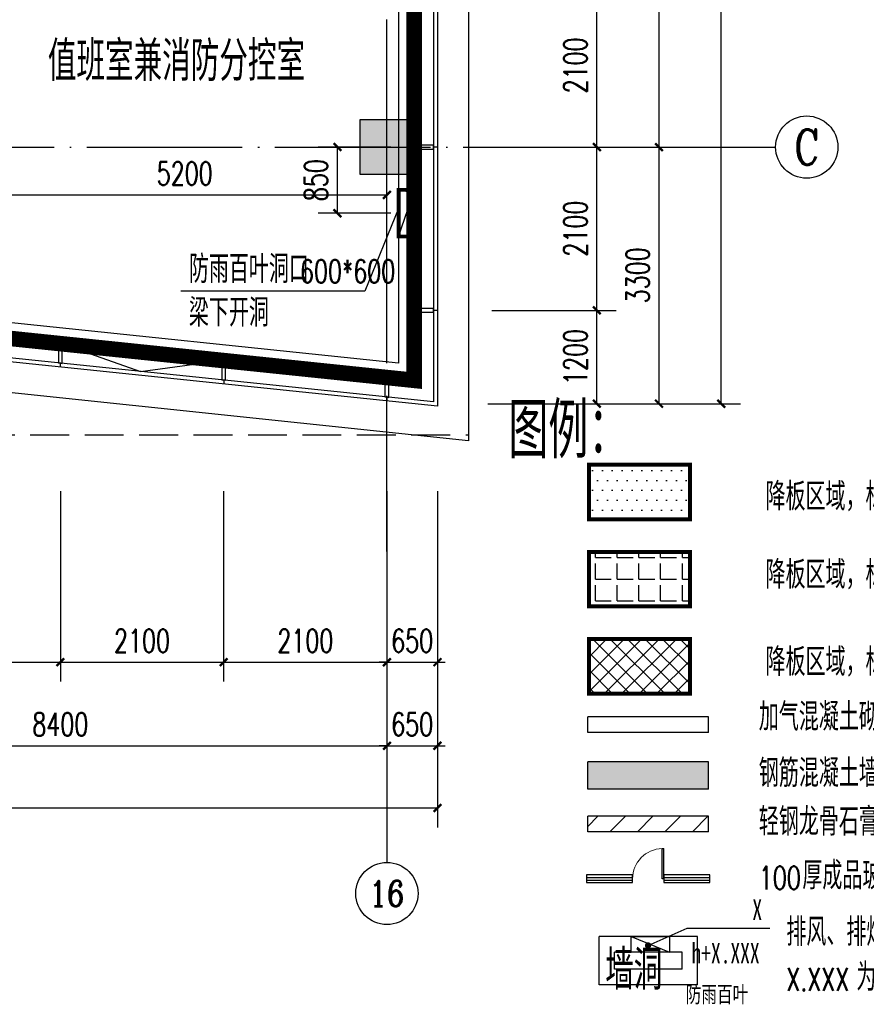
# Model space of a CAD drawing. Extents: x 797781 to 1255204, y 21234 to 1024248.
# Tile 169 of 256: x 984185 to 995074, y 170554 to 183218. Entities that reach past the tile are written whole.
import ezdxf
from ezdxf.enums import TextEntityAlignment as Align

# ---------------------------------------------------------------- set-up
doc = ezdxf.new("R2010")
doc.units = 0
doc.header["$LTSCALE"] = 1000
doc.header["$MEASUREMENT"] = 0
for name, pattern in [('230303生产综合楼-平面图_t8$0$DASH', [0.35, 0.25, -0.1]), ('230303生产综合楼-平面图_t8$0$DOTE', [2.42, 2, -0.2, 0.02, -0.2]), ('__DASH', [0.35, 0.25, -0.1])]:
    doc.linetypes.add(name, pattern=pattern)
for name, color, linetype in [('230303生产综合楼-平面图_t8$0$3T_WOOD', 21, 'Continuous'), ('230303生产综合楼-平面图_t8$0$AXIS', 3, 'Continuous'), ('230303生产综合楼-平面图_t8$0$AXIS_TEXT', 7, 'Continuous'), ('230303生产综合楼-平面图_t8$0$COLUMN', 40, 'Continuous'), ('230303生产综合楼-平面图_t8$0$CURTWALL', 4, 'Continuous'), ('230303生产综合楼-平面图_t8$0$DIM_LEAD', 3, 'Continuous'), ('230303生产综合楼-平面图_t8$0$DOTE', 1, '230303生产综合楼-平面图_t8$0$DOTE'), ('230303生产综合楼-平面图_t8$0$PUB_DIM', 3, 'Continuous'), ('230303生产综合楼-平面图_t8$0$PUB_HATCH', 8, 'Continuous'), ('230303生产综合楼-平面图_t8$0$PUB_TEXT', 7, 'Continuous'), ('230303生产综合楼-平面图_t8$0$WALL', 40, 'Continuous'), ('230303生产综合楼-平面图_t8$0$WALL-MOVE', 6, 'Continuous'), ('230303生产综合楼-平面图_t8$0$条件', 7, 'Continuous'), ('230303生产综合楼-平面图_t8$0$轮廓', 2, 'Continuous'), ('230303生产综合楼-平面图_t8$0$通风', 7, 'Continuous'), ('230303生产综合楼-平面图_t8$0$通风条件', 60, 'Continuous'), ('AXIS_TEXT', 7, 'Continuous'), ('CURTWALL', 4, 'Continuous'), ('PUB_HATCH', 8, 'Continuous'), ('WINDOW', 4, 'Continuous')]:
    doc.layers.add(name, color=color, linetype=linetype)
doc.styles.add('230303生产综合楼-平面图_t8$0$_TCH_AXIS', font='COMPLEX', dxfattribs={"bigfont": 'GBCBIG'})
doc.styles.add('230303生产综合楼-平面图_t8$0$_TCH_DIM', font='SIMPLEX', dxfattribs={"bigfont": 'GBCBIG'})
doc.styles.add('230303生产综合楼-平面图_T8$0$_TCH_DIM_T3', font='SIMPLEX', dxfattribs={"width": 0.705882, "bigfont": 'GBCBIG'})
doc.styles.add('230303生产综合楼-平面图_t8$0$黑', font='simhei.ttf', dxfattribs={"width": 0.7, "height": 2.3})
doc.styles.add('COMPLEX', font='COMPLEX')
doc.dimstyles.new('230303生产综合楼-平面图_T8$0$_TCH_ARCH&&100', dxfattribs={"dimtxt": 297.5, "dimasz": 100, "dimexe": 250, "dimexo": 300, "dimgap": 126.25, "dimtad": 1, "dimdec": 0, "dimzin": 0, "dimdsep": 46, "dimtxsty": '230303生产综合楼-平面图_T8$0$_TCH_DIM_T3', "dimblk": '230303生产综合楼-平面图_t8$0$_ArchTick', "dimcen": 0.09, "dimclrt": 7, "dimazin": 2, "dimtfac": 1, "dimtdec": 0, "dimtix": 1, "dimtmove": 2, "dimatfit": 3, "dimfxl": 1, "dimtolj": 1, "dimtzin": 0, "dimarcsym": 0})

# ---------------------------------------------------------------- blocks, each defined once
blk = doc.blocks.new('AQ1')
at = {"color": 6, "linetype": '__DASH', "ltscale": 4, "const_width": 200}
blk.add_lwpolyline([(1185450, 174945), (1185450, 165645), (1179899, 166221)], dxfattribs=at)
blk = doc.blocks.new('230303生产综合楼-平面图_t8$0$_ArchTick')
at = {"color": 0, "linetype": 'ByBlock', "const_width": 0.3}
blk.add_lwpolyline([(-0.5, -0.5), (0.5, 0.5)], dxfattribs=at)
blk = doc.blocks.new('*D6415')
at = {"layer": '230303生产综合楼-平面图_t8$0$PUB_DIM', "color": 0, "lineweight": -2, "transparency": 16777216}
for p, q in [((649964, -12870), (649028, -12870)), ((649278, -13721), (649278, -12870)), ((649964, -13721), (649028, -13721))]:
    blk.add_line(p, q, dxfattribs=at)
at = {"layer": 'Defpoints', "color": 0, "transparency": 16777216}
for p in [(649278, -12870), (650264, -12870), (650264, -13721)]:
    blk.add_point(p, dxfattribs=at)
at = {"layer": '230303生产综合楼-平面图_t8$0$PUB_DIM', "color": 0, "lineweight": -2, "transparency": 16777216, "xscale": 100, "yscale": 100, "zscale": 100}
for p, rotation in [((649278, -12870), 89.99967389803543), ((649278, -13721), 269.9996738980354)]:
    blk.add_blockref('230303生产综合楼-平面图_t8$0$_ArchTick', p, dxfattribs=dict(at, rotation=rotation))
at = {"layer": '230303生产综合楼-平面图_t8$0$PUB_DIM', "color": 7, "transparency": 16777216, "insert": (649003, -13296), "char_height": 297.5, "attachment_point": 5, "rotation": 89.9997, "style": '230303生产综合楼-平面图_T8$0$_TCH_DIM_T3'}
blk.add_mtext('\\A1;850', dxfattribs=at)
blk = doc.blocks.new('$DorLib2D$00000001')
for p, q in [((0.45, 0.975), (0.5, 0.975)), ((0.45, 0), (0.45, 0.975)), ((0.5, 0), (0.5, 0.975)), ((0.5, 0), (0.45, 0))]:
    blk.add_line(p, q)
at = {"lineweight": 13}
blk.add_arc((0.475, 0), 0.975, 91.4693, 180, dxfattribs=at)
blk = doc.blocks.new('230303生产综合楼-平面图_t8$0$TL')
at = {"layer": '230303生产综合楼-平面图_t8$0$PUB_HATCH'}
blk.add_hatch(color=256, dxfattribs=at).paths.add_polyline_path([(982058, -27445), (980506, -27445), (980506, -27795), (982058, -27795)])
h = blk.add_hatch(dxfattribs=at)
h.set_pattern_fill('普通砖', color=256, scale=100, style=0)
h.set_pattern_definition([(45, (0, 179.5), (-176.776766, 176.776766), [])])
h.paths.add_polyline_path([(982058, -28145), (980506, -28145), (980506, -28345), (982058, -28345)])
at = {"layer": 'PUB_HATCH'}
h = blk.add_hatch(dxfattribs=at)
h.set_pattern_fill('DOTS', color=256, scale=80)
h.set_pattern_definition([(0, (0, 0), (63.5, 127), [0, -127])])
h.paths.add_polyline_path([(980522, -23624), (981821, -23624), (981821, -24325), (980522, -24325)])
h = blk.add_hatch(dxfattribs=at)
h.set_pattern_fill('ANGLE', color=256, scale=80)
h.set_pattern_definition([(0, (0, 0), (0, 279.4), [203.2, -76.2]), (90, (0, 0), (-279.4, 2e-14), [203.2, -76.2])])
h.paths.add_polyline_path([(980522, -24745), (981821, -24745), (981821, -25446), (980522, -25446)])
h = blk.add_hatch(dxfattribs=at)
h.set_pattern_fill('ANSI37', color=256, scale=100)
h.set_pattern_definition([(45, (0, 944.73), (-112.253202, 112.253202), []), (135, (0, 944.73), (-112.253202, -112.253202), [])])
h.paths.add_polyline_path([(980522, -25866), (981821, -25866), (981821, -26567), (980522, -26567)])
at = {"layer": '230303生产综合楼-平面图_t8$0$DIM_LEAD'}
for p, q in [((981282, -29806), (981784, -29583)), ((981784, -29583), (982848, -29583))]:
    blk.add_line(p, q, dxfattribs=at)
at = {"layer": '230303生产综合楼-平面图_t8$0$DIM_LEAD', "const_width": 40}
blk.add_lwpolyline([(981263, -29814, 1), (981300, -29798, 1)], format="xyb", close=True, dxfattribs=at)
at = {"layer": '230303生产综合楼-平面图_t8$0$PUB_HATCH', "color": 2, "linetype": '230303生产综合楼-平面图_t8$0$DASH', "const_width": 50}
for points in [[(980522, -23624), (981821, -23624), (981821, -24325), (980522, -24325)], [(980522, -24745), (981821, -24745), (981821, -25446), (980522, -25446)], [(980522, -25866), (981821, -25866), (981821, -26567), (980522, -26567)]]:
    blk.add_lwpolyline(points, close=True, dxfattribs=at)
at = {"layer": '230303生产综合楼-平面图_t8$0$WALL'}
for p, q in [((982058, -26867), (980506, -26867)), ((980506, -27067), (980506, -26867)), ((982058, -27067), (982058, -26867)), ((982058, -27067), (980506, -27067)), ((982058, -27445), (980506, -27445)), ((980506, -27795), (980506, -27445)), ((982058, -27795), (982058, -27445)), ((982058, -27795), (980506, -27795)), ((980651, -30313), (980651, -29692)), ((981919, -29692), (980651, -29692)), ((981919, -30313), (981919, -29692)), ((980851, -30113), (980851, -29892)), ((981719, -29892), (980851, -29892)), ((981719, -30113), (981719, -29892)), ((981719, -30113), (980851, -30113)), ((981919, -30313), (980651, -30313))]:
    blk.add_line(p, q, dxfattribs=at)
at = {"layer": '230303生产综合楼-平面图_t8$0$WALL-MOVE'}
for p, q in [((982058, -28145), (980506, -28145)), ((980506, -28345), (980506, -28145)), ((982058, -28345), (982058, -28145)), ((982058, -28345), (980506, -28345))]:
    blk.add_line(p, q, dxfattribs=at)
at = {"layer": '230303生产综合楼-平面图_t8$0$通风条件'}
blk.add_lwpolyline([(981555, -29692), (981555, -29892), (981065, -29892), (981065, -29692)], close=True, dxfattribs=at)
blk.add_lwpolyline([(981065, -29692), (981555, -29892)], dxfattribs=at)
at = {"layer": 'CURTWALL'}
for p, q in [((981083, -28899), (980491, -28899)), ((980491, -28899), (980491, -28999)), ((980491, -28932), (981083, -28932)), ((980491, -28966), (981083, -28966)), ((980491, -28999), (981083, -28999)), ((981083, -28999), (981083, -28899)), ((982074, -28899), (981483, -28899)), ((981483, -28899), (981483, -28999)), ((981483, -28932), (982074, -28932)), ((981483, -28966), (982074, -28966)), ((981483, -28999), (982074, -28999)), ((982074, -28999), (982074, -28899))]:
    blk.add_line(p, q, dxfattribs=at)
at = {"layer": 'WINDOW', "xscale": 400, "yscale": 400, "zscale": 400}
blk.add_blockref('$DorLib2D$00000001', (981283, -28949), dxfattribs=at)
at = {"layer": '230303生产综合楼-平面图_t8$0$PUB_TEXT', "style": '230303生产综合楼-平面图_t8$0$_TCH_DIM'}
for s, height, p in [('图例：', 714.9, (979484, -23541)), ('降板区域，标高为', 357.4, (982792, -24212)), ('降板区域，标高为', 357.4, (982792, -25217)), ('降板区域，标高为', 357.4, (982792, -26339)), ('加气混凝土砌块墙', 357.4, (982706, -27045)), ('钢筋混凝土墙体，定位及尺寸、厚度均详见结构图纸', 357.45, (982706, -27769)), ('轻钢龙骨石膏板内隔墙', 357.4, (982706, -28393)), ('厚成品玻璃隔断墙', 357.4, (983266, -29086)), ('排风、排烟井洞口，除标注外，洞中心均居井道墙中', 357.45, (983060, -29812)), ('墙洞', 510.6, (980730, -30375)), ('为洞底标高，', 357.4, (983960, -30392))]:
    blk.add_text(s, height=height, dxfattribs=at).set_placement(p)
at = {"layer": '230303生产综合楼-平面图_t8$0$PUB_TEXT'}
for s, height, style, width, p in [('100', 297.5, '230303生产综合楼-平面图_t8$0$_TCH_DIM', 0.705882, (982706, -29086)), ('X', 263, '230303生产综合楼-平面图_t8$0$黑', 0.7, (982623, -29478)), ('h+X.XXX', 262.9, '230303生产综合楼-平面图_t8$0$黑', 0.7, (981840, -30038)), ('X.XXX', 297.5, '230303生产综合楼-平面图_t8$0$_TCH_DIM', 0.705882, (983060, -30392)), ('防雨百叶', 210.3, '230303生产综合楼-平面图_t8$0$黑', 0.7, (981766, -30540))]:
    blk.add_text(s, height=height, dxfattribs=dict(at, style=style, width=width)).set_placement(p)
blk = doc.blocks.new('230303生产综合楼-平面图_t8$0$1WZST')
at = {"layer": '230303生产综合楼-平面图_t8$0$3T_WOOD'}
for points in [[(978732, -18571), (978732, -18621), (978982, -18621), (978982, -18571)], [(978732, -20671), (978732, -20721), (978982, -20721), (978982, -20671)], [(974156, -21373), (974206, -21378), (974206, -21127), (974156, -21122)], [(976257, -21591), (976307, -21596), (976307, -21345), (976257, -21340)], [(978357, -21809), (978407, -21815), (978407, -21563), (978357, -21558)]]:
    blk.add_lwpolyline(points, close=True, dxfattribs=at)
for points in [[(979032, -18596), (978982, -18596)], [(979032, -20696), (978982, -20696)], [(974181, -21376), (974181, -21426)], [(976282, -21594), (976282, -21644)], [(978382, -21812), (978382, -21862)]]:
    blk.add_lwpolyline(points, dxfattribs=at)
blk = doc.blocks.new('*D1174')
at = {"layer": '230303生产综合楼-平面图_t8$0$PUB_DIM', "color": 0, "lineweight": -2, "transparency": 16777216}
for p, q in [((983708, 180695), (983708, 181215)), ((988908, 180695), (988908, 181215)), ((983708, 180965), (988908, 180965))]:
    blk.add_line(p, q, dxfattribs=at)
at = {"layer": 'Defpoints', "color": 0, "transparency": 16777216}
for p in [(988908, 180965), (983708, 180395), (988908, 180395)]:
    blk.add_point(p, dxfattribs=at)
at = {"layer": '230303生产综合楼-平面图_t8$0$PUB_DIM', "color": 0, "lineweight": -2, "transparency": 16777216, "xscale": 100, "yscale": 100, "zscale": 100, "rotation": 180}
blk.add_blockref('230303生产综合楼-平面图_t8$0$_ArchTick', (983708, 180965), dxfattribs=at)
at = {"layer": '230303生产综合楼-平面图_t8$0$PUB_DIM', "color": 0, "lineweight": -2, "transparency": 16777216, "xscale": 100, "yscale": 100, "zscale": 100}
blk.add_blockref('230303生产综合楼-平面图_t8$0$_ArchTick', (988908, 180965), dxfattribs=at)
at = {"layer": '230303生产综合楼-平面图_t8$0$PUB_DIM', "color": 7, "transparency": 16777216, "insert": (986308, 181240), "char_height": 297.5, "attachment_point": 5, "style": '230303生产综合楼-平面图_T8$0$_TCH_DIM_T3'}
blk.add_mtext('\\A1;5200', dxfattribs=at)
blk = doc.blocks.new('*D1367')
at = {"layer": '230303生产综合楼-平面图_t8$0$AXIS', "color": 0, "lineweight": -2, "transparency": 16777216}
for p, q in [((990258, 179479), (991858, 179479)), ((991608, 178279), (991608, 179479)), ((990258, 178279), (991858, 178279))]:
    blk.add_line(p, q, dxfattribs=at)
at = {"layer": 'Defpoints', "color": 0, "transparency": 16777216}
for p in [(989958, 179479), (991608, 179479), (989958, 178279)]:
    blk.add_point(p, dxfattribs=at)
at = {"layer": '230303生产综合楼-平面图_t8$0$AXIS', "color": 0, "lineweight": -2, "transparency": 16777216, "xscale": 100, "yscale": 100, "zscale": 100}
for p, rotation in [((991608, 179479), 90), ((991608, 178279), 270)]:
    blk.add_blockref('230303生产综合楼-平面图_t8$0$_ArchTick', p, dxfattribs=dict(at, rotation=rotation))
at = {"layer": '230303生产综合楼-平面图_t8$0$AXIS', "color": 7, "transparency": 16777216, "insert": (991333, 178879), "char_height": 297.5, "attachment_point": 5, "rotation": 90, "style": '230303生产综合楼-平面图_T8$0$_TCH_DIM_T3'}
blk.add_mtext('\\A1;1200', dxfattribs=at)
blk = doc.blocks.new('*D1368')
at = {"layer": '230303生产综合楼-平面图_t8$0$AXIS', "color": 0, "lineweight": -2, "transparency": 16777216}
for p, q in [((990258, 181579), (991858, 181579)), ((991608, 179479), (991608, 181579)), ((990258, 179479), (991858, 179479))]:
    blk.add_line(p, q, dxfattribs=at)
at = {"layer": 'Defpoints', "color": 0, "transparency": 16777216}
for p in [(989958, 181579), (991608, 181579), (989958, 179479)]:
    blk.add_point(p, dxfattribs=at)
at = {"layer": '230303生产综合楼-平面图_t8$0$AXIS', "color": 0, "lineweight": -2, "transparency": 16777216, "xscale": 100, "yscale": 100, "zscale": 100}
for p, rotation in [((991608, 181579), 90), ((991608, 179479), 270)]:
    blk.add_blockref('230303生产综合楼-平面图_t8$0$_ArchTick', p, dxfattribs=dict(at, rotation=rotation))
at = {"layer": '230303生产综合楼-平面图_t8$0$AXIS', "color": 7, "transparency": 16777216, "insert": (991333, 180529), "char_height": 297.5, "attachment_point": 5, "rotation": 90, "style": '230303生产综合楼-平面图_T8$0$_TCH_DIM_T3'}
blk.add_mtext('\\A1;2100', dxfattribs=at)
blk = doc.blocks.new('*D1369')
at = {"layer": '230303生产综合楼-平面图_t8$0$AXIS', "color": 0, "lineweight": -2, "transparency": 16777216}
for p, q in [((990258, 183679), (991858, 183679)), ((991608, 181579), (991608, 183679)), ((990258, 181579), (991858, 181579))]:
    blk.add_line(p, q, dxfattribs=at)
at = {"layer": 'Defpoints', "color": 0, "transparency": 16777216}
for p in [(989958, 183679), (991608, 183679), (989958, 181579)]:
    blk.add_point(p, dxfattribs=at)
at = {"layer": '230303生产综合楼-平面图_t8$0$AXIS', "color": 0, "lineweight": -2, "transparency": 16777216, "xscale": 100, "yscale": 100, "zscale": 100}
for p, rotation in [((991608, 183679), 90), ((991608, 181579), 270)]:
    blk.add_blockref('230303生产综合楼-平面图_t8$0$_ArchTick', p, dxfattribs=dict(at, rotation=rotation))
at = {"layer": '230303生产综合楼-平面图_t8$0$AXIS', "color": 7, "transparency": 16777216, "insert": (991333, 182629), "char_height": 297.5, "attachment_point": 5, "rotation": 90, "style": '230303生产综合楼-平面图_T8$0$_TCH_DIM_T3'}
blk.add_mtext('\\A1;2100', dxfattribs=at)
blk = doc.blocks.new('*D1497')
at = {"layer": '230303生产综合楼-平面图_t8$0$AXIS', "color": 0, "lineweight": -2, "transparency": 16777216}
for p, q in [((982608, 177154), (982608, 174704)), ((984708, 177154), (984708, 174704)), ((982608, 174954), (984708, 174954))]:
    blk.add_line(p, q, dxfattribs=at)
at = {"layer": 'Defpoints', "color": 0, "transparency": 16777216}
for p in [(982608, 177454), (984708, 177454), (984708, 174954)]:
    blk.add_point(p, dxfattribs=at)
at = {"layer": '230303生产综合楼-平面图_t8$0$AXIS', "color": 0, "lineweight": -2, "transparency": 16777216, "xscale": 100, "yscale": 100, "zscale": 100, "rotation": 180}
blk.add_blockref('230303生产综合楼-平面图_t8$0$_ArchTick', (982608, 174954), dxfattribs=at)
at = {"layer": '230303生产综合楼-平面图_t8$0$AXIS', "color": 0, "lineweight": -2, "transparency": 16777216, "xscale": 100, "yscale": 100, "zscale": 100}
blk.add_blockref('230303生产综合楼-平面图_t8$0$_ArchTick', (984708, 174954), dxfattribs=at)
at = {"layer": '230303生产综合楼-平面图_t8$0$AXIS', "color": 7, "transparency": 16777216, "insert": (983658, 175229), "char_height": 297.5, "attachment_point": 5, "style": '230303生产综合楼-平面图_T8$0$_TCH_DIM_T3'}
blk.add_mtext('\\A1;2100', dxfattribs=at)
blk = doc.blocks.new('*D1498')
at = {"layer": '230303生产综合楼-平面图_t8$0$AXIS', "color": 0, "lineweight": -2, "transparency": 16777216}
for p, q in [((984708, 177154), (984708, 174704)), ((986808, 177154), (986808, 174704)), ((984708, 174954), (986808, 174954))]:
    blk.add_line(p, q, dxfattribs=at)
at = {"layer": 'Defpoints', "color": 0, "transparency": 16777216}
for p in [(984708, 177454), (986808, 177454), (986808, 174954)]:
    blk.add_point(p, dxfattribs=at)
at = {"layer": '230303生产综合楼-平面图_t8$0$AXIS', "color": 0, "lineweight": -2, "transparency": 16777216, "xscale": 100, "yscale": 100, "zscale": 100, "rotation": 180}
blk.add_blockref('230303生产综合楼-平面图_t8$0$_ArchTick', (984708, 174954), dxfattribs=at)
at = {"layer": '230303生产综合楼-平面图_t8$0$AXIS', "color": 0, "lineweight": -2, "transparency": 16777216, "xscale": 100, "yscale": 100, "zscale": 100}
blk.add_blockref('230303生产综合楼-平面图_t8$0$_ArchTick', (986808, 174954), dxfattribs=at)
at = {"layer": '230303生产综合楼-平面图_t8$0$AXIS', "color": 7, "transparency": 16777216, "insert": (985758, 175229), "char_height": 297.5, "attachment_point": 5, "style": '230303生产综合楼-平面图_T8$0$_TCH_DIM_T3'}
blk.add_mtext('\\A1;2100', dxfattribs=at)
blk = doc.blocks.new('*D1499')
at = {"layer": '230303生产综合楼-平面图_t8$0$AXIS', "color": 0, "lineweight": -2, "transparency": 16777216}
for p, q in [((986808, 177154), (986808, 174704)), ((988908, 177154), (988908, 174704)), ((986808, 174954), (988908, 174954))]:
    blk.add_line(p, q, dxfattribs=at)
at = {"layer": 'Defpoints', "color": 0, "transparency": 16777216}
for p in [(986808, 177454), (988908, 177454), (988908, 174954)]:
    blk.add_point(p, dxfattribs=at)
at = {"layer": '230303生产综合楼-平面图_t8$0$AXIS', "color": 0, "lineweight": -2, "transparency": 16777216, "xscale": 100, "yscale": 100, "zscale": 100, "rotation": 180}
blk.add_blockref('230303生产综合楼-平面图_t8$0$_ArchTick', (986808, 174954), dxfattribs=at)
at = {"layer": '230303生产综合楼-平面图_t8$0$AXIS', "color": 0, "lineweight": -2, "transparency": 16777216, "xscale": 100, "yscale": 100, "zscale": 100}
blk.add_blockref('230303生产综合楼-平面图_t8$0$_ArchTick', (988908, 174954), dxfattribs=at)
at = {"layer": '230303生产综合楼-平面图_t8$0$AXIS', "color": 7, "transparency": 16777216, "insert": (987858, 175229), "char_height": 297.5, "attachment_point": 5, "style": '230303生产综合楼-平面图_T8$0$_TCH_DIM_T3'}
blk.add_mtext('\\A1;2100', dxfattribs=at)
blk = doc.blocks.new('*D1500')
at = {"layer": '230303生产综合楼-平面图_t8$0$AXIS', "color": 0, "lineweight": -2, "transparency": 16777216}
for p, q in [((988908, 177154), (988908, 174704)), ((989558, 177154), (989558, 174704)), ((988908, 174954), (988808, 174954)), ((988908, 174954), (989558, 174954)), ((989558, 174954), (989658, 174954))]:
    blk.add_line(p, q, dxfattribs=at)
at = {"layer": 'Defpoints', "color": 0, "transparency": 16777216}
for p in [(988908, 177454), (989558, 177454), (989558, 174954)]:
    blk.add_point(p, dxfattribs=at)
at = {"layer": '230303生产综合楼-平面图_t8$0$AXIS', "color": 0, "lineweight": -2, "transparency": 16777216, "xscale": 100, "yscale": 100, "zscale": 100}
blk.add_blockref('230303生产综合楼-平面图_t8$0$_ArchTick', (988908, 174954), dxfattribs=at)
at = {"layer": '230303生产综合楼-平面图_t8$0$AXIS', "color": 0, "lineweight": -2, "transparency": 16777216, "xscale": 100, "yscale": 100, "zscale": 100, "rotation": 180}
blk.add_blockref('230303生产综合楼-平面图_t8$0$_ArchTick', (989558, 174954), dxfattribs=at)
at = {"layer": '230303生产综合楼-平面图_t8$0$AXIS', "color": 7, "transparency": 16777216, "insert": (989233, 175229), "char_height": 297.5, "attachment_point": 5, "style": '230303生产综合楼-平面图_T8$0$_TCH_DIM_T3'}
blk.add_mtext('\\A1;650', dxfattribs=at)
blk = doc.blocks.new('*D1512')
at = {"layer": '230303生产综合楼-平面图_t8$0$AXIS', "color": 0, "lineweight": -2, "transparency": 16777216}
for p, q in [((980508, 176079), (980508, 173629)), ((988908, 176079), (988908, 173629)), ((980508, 173879), (988908, 173879))]:
    blk.add_line(p, q, dxfattribs=at)
at = {"layer": 'Defpoints', "color": 0, "transparency": 16777216}
for p in [(980508, 176379), (988908, 176379), (988908, 173879)]:
    blk.add_point(p, dxfattribs=at)
at = {"layer": '230303生产综合楼-平面图_t8$0$AXIS', "color": 0, "lineweight": -2, "transparency": 16777216, "xscale": 100, "yscale": 100, "zscale": 100, "rotation": 180}
blk.add_blockref('230303生产综合楼-平面图_t8$0$_ArchTick', (980508, 173879), dxfattribs=at)
at = {"layer": '230303生产综合楼-平面图_t8$0$AXIS', "color": 0, "lineweight": -2, "transparency": 16777216, "xscale": 100, "yscale": 100, "zscale": 100}
blk.add_blockref('230303生产综合楼-平面图_t8$0$_ArchTick', (988908, 173879), dxfattribs=at)
at = {"layer": '230303生产综合楼-平面图_t8$0$AXIS', "color": 7, "transparency": 16777216, "insert": (984708, 174154), "char_height": 297.5, "attachment_point": 5, "style": '230303生产综合楼-平面图_T8$0$_TCH_DIM_T3'}
blk.add_mtext('\\A1;8400', dxfattribs=at)
blk = doc.blocks.new('*D1513')
at = {"layer": '230303生产综合楼-平面图_t8$0$AXIS', "color": 0, "lineweight": -2, "transparency": 16777216}
for p, q in [((988908, 176079), (988908, 173629)), ((989558, 176079), (989558, 173629)), ((988908, 173879), (988808, 173879)), ((988908, 173879), (989558, 173879)), ((989558, 173879), (989658, 173879))]:
    blk.add_line(p, q, dxfattribs=at)
at = {"layer": 'Defpoints', "color": 0, "transparency": 16777216}
for p in [(988908, 176379), (989558, 176379), (989558, 173879)]:
    blk.add_point(p, dxfattribs=at)
at = {"layer": '230303生产综合楼-平面图_t8$0$AXIS', "color": 0, "lineweight": -2, "transparency": 16777216, "xscale": 100, "yscale": 100, "zscale": 100}
blk.add_blockref('230303生产综合楼-平面图_t8$0$_ArchTick', (988908, 173879), dxfattribs=at)
at = {"layer": '230303生产综合楼-平面图_t8$0$AXIS', "color": 0, "lineweight": -2, "transparency": 16777216, "xscale": 100, "yscale": 100, "zscale": 100, "rotation": 180}
blk.add_blockref('230303生产综合楼-平面图_t8$0$_ArchTick', (989558, 173879), dxfattribs=at)
at = {"layer": '230303生产综合楼-平面图_t8$0$AXIS', "color": 7, "transparency": 16777216, "insert": (989233, 174154), "char_height": 297.5, "attachment_point": 5, "style": '230303生产综合楼-平面图_T8$0$_TCH_DIM_T3'}
blk.add_mtext('\\A1;650', dxfattribs=at)
blk = doc.blocks.new('*D1514')
at = {"layer": '230303生产综合楼-平面图_t8$0$AXIS', "color": 0, "lineweight": -2, "transparency": 16777216}
for p, q in [((895858, 176079), (895858, 172829)), ((989558, 176079), (989558, 172829)), ((895858, 173079), (989558, 173079))]:
    blk.add_line(p, q, dxfattribs=at)
at = {"layer": 'Defpoints', "color": 0, "transparency": 16777216}
for p in [(895858, 176379), (989558, 176379), (989558, 173079)]:
    blk.add_point(p, dxfattribs=at)
at = {"layer": '230303生产综合楼-平面图_t8$0$AXIS', "color": 0, "lineweight": -2, "transparency": 16777216, "xscale": 100, "yscale": 100, "zscale": 100, "rotation": 180}
blk.add_blockref('230303生产综合楼-平面图_t8$0$_ArchTick', (895858, 173079), dxfattribs=at)
at = {"layer": '230303生产综合楼-平面图_t8$0$AXIS', "color": 0, "lineweight": -2, "transparency": 16777216, "xscale": 100, "yscale": 100, "zscale": 100}
blk.add_blockref('230303生产综合楼-平面图_t8$0$_ArchTick', (989558, 173079), dxfattribs=at)
at = {"layer": '230303生产综合楼-平面图_t8$0$AXIS', "color": 7, "transparency": 16777216, "insert": (942708, 173354), "char_height": 297.5, "attachment_point": 5, "style": '230303生产综合楼-平面图_T8$0$_TCH_DIM_T3'}
blk.add_mtext('\\A1;93700', dxfattribs=at)
blk = doc.blocks.new('_AXISO')
blk.add_circle((0, 0), 0.5)
at = {"layer": 'AXIS_TEXT', "style": 'COMPLEX', "width": 1.041667}
blk.add_attdef('A', text='', height=0.56, dxfattribs=at).set_placement((-0.25, -0.28), (0.25, -0.28), align=Align.FIT)
blk = doc.blocks.new('*D1529')
at = {"layer": '230303生产综合楼-平面图_t8$0$AXIS', "color": 0, "lineweight": -2, "transparency": 16777216}
for p, q in [((990208, 181579), (992658, 181579)), ((992408, 178279), (992408, 181579)), ((990208, 178279), (992658, 178279))]:
    blk.add_line(p, q, dxfattribs=at)
at = {"layer": 'Defpoints', "color": 0, "transparency": 16777216}
for p in [(989908, 181579), (992408, 181579), (989908, 178279)]:
    blk.add_point(p, dxfattribs=at)
at = {"layer": '230303生产综合楼-平面图_t8$0$AXIS', "color": 0, "lineweight": -2, "transparency": 16777216, "xscale": 100, "yscale": 100, "zscale": 100}
for p, rotation in [((992408, 181579), 90), ((992408, 178279), 270)]:
    blk.add_blockref('230303生产综合楼-平面图_t8$0$_ArchTick', p, dxfattribs=dict(at, rotation=rotation))
at = {"layer": '230303生产综合楼-平面图_t8$0$AXIS', "color": 7, "transparency": 16777216, "insert": (992133, 179929), "char_height": 297.5, "attachment_point": 5, "rotation": 90, "style": '230303生产综合楼-平面图_T8$0$_TCH_DIM_T3'}
blk.add_mtext('\\A1;3300', dxfattribs=at)
blk = doc.blocks.new('*D1530')
at = {"layer": '230303生产综合楼-平面图_t8$0$AXIS', "color": 0, "lineweight": -2, "transparency": 16777216}
for p, q in [((990208, 187879), (992658, 187879)), ((992408, 181579), (992408, 187879)), ((990208, 181579), (992658, 181579))]:
    blk.add_line(p, q, dxfattribs=at)
at = {"layer": 'Defpoints', "color": 0, "transparency": 16777216}
for p in [(989908, 187879), (992408, 187879), (989908, 181579)]:
    blk.add_point(p, dxfattribs=at)
at = {"layer": '230303生产综合楼-平面图_t8$0$AXIS', "color": 0, "lineweight": -2, "transparency": 16777216, "xscale": 100, "yscale": 100, "zscale": 100}
for p, rotation in [((992408, 187879), 90), ((992408, 181579), 270)]:
    blk.add_blockref('230303生产综合楼-平面图_t8$0$_ArchTick', p, dxfattribs=dict(at, rotation=rotation))
at = {"layer": '230303生产综合楼-平面图_t8$0$AXIS', "color": 7, "transparency": 16777216, "insert": (992133, 184729), "char_height": 297.5, "attachment_point": 5, "rotation": 90, "style": '230303生产综合楼-平面图_T8$0$_TCH_DIM_T3'}
blk.add_mtext('\\A1;6300', dxfattribs=at)
blk = doc.blocks.new('*D1534')
at = {"layer": '230303生产综合楼-平面图_t8$0$AXIS', "color": 0, "lineweight": -2, "transparency": 16777216}
for p, q in [((990258, 205299), (993458, 205299)), ((993208, 178279), (993208, 205299)), ((990258, 178279), (993458, 178279))]:
    blk.add_line(p, q, dxfattribs=at)
at = {"layer": 'Defpoints', "color": 0, "transparency": 16777216}
for p in [(989958, 205299), (993208, 205299), (989958, 178279)]:
    blk.add_point(p, dxfattribs=at)
at = {"layer": '230303生产综合楼-平面图_t8$0$AXIS', "color": 0, "lineweight": -2, "transparency": 16777216, "xscale": 100, "yscale": 100, "zscale": 100}
for p, rotation in [((993208, 205299), 90), ((993208, 178279), 270)]:
    blk.add_blockref('230303生产综合楼-平面图_t8$0$_ArchTick', p, dxfattribs=dict(at, rotation=rotation))
at = {"layer": '230303生产综合楼-平面图_t8$0$AXIS', "color": 7, "transparency": 16777216, "insert": (992933, 191789), "char_height": 297.5, "attachment_point": 5, "rotation": 90, "style": '230303生产综合楼-平面图_T8$0$_TCH_DIM_T3'}
blk.add_mtext('\\A1;27020', dxfattribs=at)
blk = doc.blocks.new('_FZH')
blk.add_lwpolyline([(-0.5, -0.5), (0.5, -0.5), (0.5, 0.5), (-0.5, 0.5)], close=True)
at = {"layer": 'PUB_HATCH'}
blk.add_solid([(-0.5, -0.5), (0.5, -0.5), (-0.5, 0.5), (0.5, 0.5)], dxfattribs=at)
blk = doc.blocks.new('230303生产综合楼-平面图_t8$0$2FND')
at = {"layer": '230303生产综合楼-平面图_t8$0$DIM_LEAD'}
for p, q in [((650064.8, -13662), (649628.4, -14722.9)), ((650064.8, -13662), (649628.4, -14722.9)), ((649628.4, -14722.9), (647262.1, -14722.9))]:
    blk.add_line(p, q, dxfattribs=at)
at = {"layer": '230303生产综合楼-平面图_t8$0$条件', "color": 1}
blk.add_lwpolyline([(650065.4, -14019.8), (650263.7, -13435.8)], dxfattribs=at)
at = {"layer": '230303生产综合楼-平面图_t8$0$通风', "color": 1, "const_width": 50}
blk.add_lwpolyline([(650263.7, -13421.8), (650264.8, -14019.8), (650065.4, -14019.8), (650064.2, -13419.9), (650263.7, -13421.8)], dxfattribs=at)
at = {"layer": '230303生产综合楼-平面图_t8$0$PUB_TEXT', "style": '230303生产综合楼-平面图_t8$0$_TCH_DIM'}
for s, p in [('防雨百叶洞口', (647367.1, -14617.9)), ('梁下开洞', (647367.1, -15177.9))]:
    blk.add_text(s, height=357.45, dxfattribs=at).set_placement(p)
at = {"layer": '230303生产综合楼-平面图_t8$0$PUB_TEXT', "style": '230303生产综合楼-平面图_t8$0$_TCH_DIM', "width": 0.705882}
blk.add_text('600*600', height=297.5, dxfattribs=at).set_placement((648796.9, -14617.9))
at = {"layer": '230303生产综合楼-平面图_t8$0$PUB_DIM'}
dim = blk.add_aligned_dim(p1=(650264.2601, -13720.7969), p2=(650264.2649, -12870.3101), distance=985.8932, dimstyle='230303生产综合楼-平面图_T8$0$_TCH_ARCH&&100', dxfattribs=at)
dim.commit()
dim.dimension.update_dxf_attribs({"geometry": '*D6415', "text_midpoint": (649003.3693, -13295.5464)})

msp = doc.modelspace()

# ---------------------------------------------------------------- linework, layer by layer
at = {"layer": '230303生产综合楼-平面图_t8$0$AXIS'}
for p, q in [((989908, 181579.2), (993908, 181579.2)), ((989908, 181579.2), (993908, 181579.2)), ((988908, 176379.2), (988908, 172379.2))]:
    msp.add_line(p, q, dxfattribs=at)
at = {"layer": '230303生产综合楼-平面图_t8$0$CURTWALL'}
for points in [[(989258, 187429.2), (989258, 178578.7), (963723.5, 181229.2), (945508, 181229.2)], [(989508, 185779.2), (989508, 178301.4), (972108, 180107.5)], [(989558, 185779.2), (989558, 178246), (972108, 180057.2)], [(984732.3, 179048.5), (985739.6, 178691.2), (986782.3, 178832.9)]]:
    msp.add_lwpolyline(points, dxfattribs=at)
at = {"layer": '230303生产综合楼-平面图_t8$0$DOTE'}
for p, q in [((988908, 176379.2), (988908, 207979.2)), ((895508, 181579.2), (989908, 181579.2))]:
    msp.add_line(p, q, dxfattribs=at)
at = {"layer": '230303生产综合楼-平面图_t8$0$PUB_HATCH', "color": 8}
msp.add_lwpolyline([(989058, 185779.2), (989058, 178800.5), (983707.7, 179355.9)], dxfattribs=at)
at = {"layer": '230303生产综合楼-平面图_t8$0$轮廓', "linetype": '230303生产综合楼-平面图_t8$0$DASH', "ltscale": 2}
msp.add_lwpolyline([(895458, 180598.9), (921321.3, 177879.2), (989958, 177879.2)], dxfattribs=at)
at = {"layer": 'PUB_HATCH'}
msp.add_lwpolyline([(895458, 208379.2), (964094.7, 208379.2), (989958, 205659.4), (989958, 177801.7), (964021.3, 180529.2), (895458, 180529.2)], close=True, dxfattribs=at)

# ---------------------------------------------------------------- block references
for name, p in [('230303生产综合楼-平面图_t8$0$2FND', (338993.7, 194449.5)), ('AQ1', (-196191.7, 12934.1)), ('230303生产综合楼-平面图_t8$0$1WZST', (10526.3, 200175.3)), ('230303生产综合楼-平面图_t8$0$TL', (10985.6, 201117.4))]:
    msp.add_blockref(name, p)
at = {"layer": '230303生产综合楼-平面图_t8$0$AXIS'}
ref = msp.add_blockref('_AXISO', (994308, 181579.2), dxfattribs=dict(at, xscale=800, yscale=800, zscale=800))
ref.add_attrib('A', 'C', dxfattribs={"layer": '230303生产综合楼-平面图_t8$0$AXIS_TEXT', "ltscale": 2, "height": 455.7, "style": '230303生产综合楼-平面图_t8$0$_TCH_AXIS'}).set_placement((994145.3, 181351.3), (994470.8, 181351.3), align=Align.FIT)
ref = msp.add_blockref('_AXISO', (994308, 181579.2), dxfattribs=dict(at, xscale=800, yscale=800, zscale=800))
ref.add_attrib('A', 'C', dxfattribs={"layer": '230303生产综合楼-平面图_t8$0$AXIS_TEXT', "ltscale": 2, "height": 455.7, "style": '230303生产综合楼-平面图_t8$0$_TCH_AXIS'}).set_placement((994145.3, 181351.3), (994470.8, 181351.3), align=Align.FIT)
ref = msp.add_blockref('_AXISO', (988908, 171979.2), dxfattribs=dict(at, xscale=800, yscale=800, zscale=800))
ref.add_attrib('A', '16', dxfattribs={"layer": '230303生产综合楼-平面图_t8$0$AXIS_TEXT', "ltscale": 2, "height": 328.45, "style": '230303生产综合楼-平面图_t8$0$_TCH_AXIS'}).set_placement((988681.2, 171814.9), (989134.8, 171814.9), align=Align.FIT)
at = {"layer": '230303生产综合楼-平面图_t8$0$COLUMN', "xscale": 700, "yscale": 700, "zscale": 700, "rotation": 270}
msp.add_blockref('_FZH', (988908, 181579.2), dxfattribs=at)

# ---------------------------------------------------------------- texts
at = {"layer": '230303生产综合楼-平面图_t8$0$PUB_TEXT', "style": '230303生产综合楼-平面图_t8$0$_TCH_DIM'}
msp.add_text('值班室兼消防分控室', height=510.64, dxfattribs=at).set_placement((984546.5, 182429.7))

# ---------------------------------------------------------------- dimensions: what is measured, and where the dimension line sits
at = {"layer": '230303生产综合楼-平面图_t8$0$AXIS'}
for p1, p2, distance, picture, middle in [((989958, 178279), (989958, 205299.3), -3250, '*D1534', (992933, 191789.1)), ((989908, 181579.2), (989908, 187879.2), -2500, '*D1530', (992133, 184729.2)), ((989958, 181579.2), (989958, 183679.2), -1650, '*D1369', (991333, 182629.2)), ((989908, 178279), (989908, 181579.2), -2500, '*D1529', (992133, 179929.1)), ((989958, 179479.2), (989958, 181579.2), -1650, '*D1368', (991333, 180529.2)), ((989958, 178279), (989958, 179479.2), -1650, '*D1367', (991333, 178879.1)), ((982608.1, 177454.2), (984708, 177454.2), -2500, '*D1497', (983658.1, 175229.2)), ((984708, 177454.2), (986808, 177454.2), -2500, '*D1498', (985758, 175229.2)), ((986808, 177454.2), (988908, 177454.2), -2500, '*D1499', (987858, 175229.2)), ((988908, 177454.2), (989558, 177454.2), -2500, '*D1500', (989233, 175229.2)), ((895858, 176379.2), (989558, 176379.2), -3300, '*D1514', (942708, 173354.2)), ((980508, 176379.2), (988908, 176379.2), -2500, '*D1512', (984708, 174154.2)), ((988908, 176379.2), (989558, 176379.2), -2500, '*D1513', (989233, 174154.2))]:
    dim = msp.add_aligned_dim(p1=p1, p2=p2, distance=distance, dimstyle='230303生产综合楼-平面图_T8$0$_TCH_ARCH&&100', dxfattribs=at)
    dim.commit()
    dim.dimension.update_dxf_attribs({"geometry": picture, "text_midpoint": middle})
at = {"layer": '230303生产综合楼-平面图_t8$0$PUB_DIM'}
dim = msp.add_aligned_dim(p1=(983707.7, 180395.3), p2=(988908, 180395.3), distance=570.2, dimstyle='230303生产综合楼-平面图_T8$0$_TCH_ARCH&&100', dxfattribs=at)
dim.commit()
dim.dimension.update_dxf_attribs({"geometry": '*D1174', "text_midpoint": (986307.9, 181240.4)})

doc.saveas('drawing.dxf')
